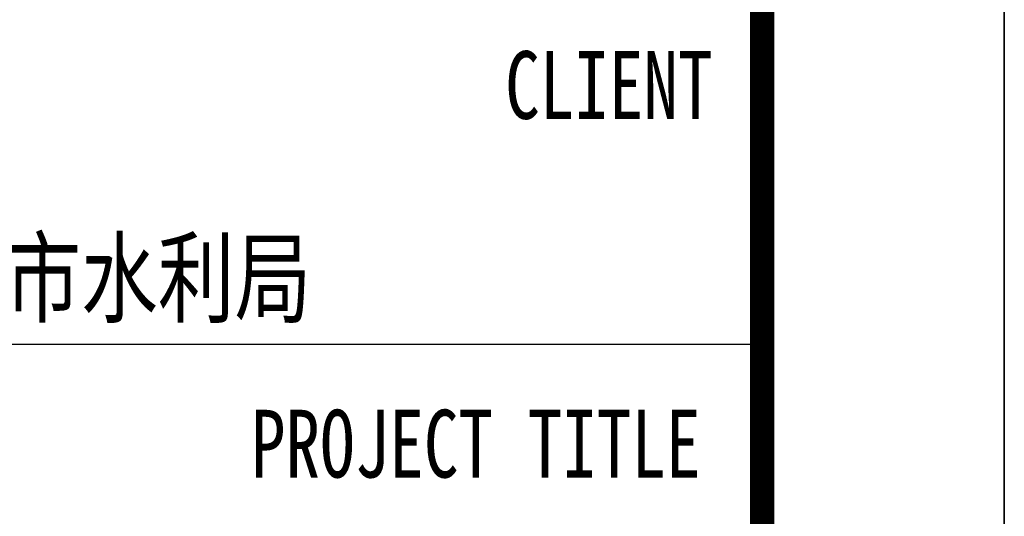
# Model space of a CAD drawing. Extents: x -302077 to 107904, y -9283 to 295706.
# Tile 146 of 256: x 12200 to 16267, y -794 to 1257. Entities that reach past the tile are written whole.
import ezdxf
from ezdxf.enums import TextEntityAlignment as Align

# ---------------------------------------------------------------- set-up
doc = ezdxf.new("R2010")
doc.units = 0
doc.header["$LTSCALE"] = 500
doc.header["$MEASUREMENT"] = 0
doc.layers.get('0').update_dxf_attribs({"linetype": 'CONTINUOUS'})
doc.layers.add('PUB_TITLE', color=4, linetype='CONTINUOUS')
doc.layers.add('TK', color=7, linetype='CONTINUOUS')
doc.styles.add('-宋体', font='txt', dxfattribs={"width": 0.8})
doc.styles.add('TKHZ1', font='txt', dxfattribs={"width": 0.8})

# ---------------------------------------------------------------- blocks, each defined once
blk = doc.blocks.new('wrtgtg')
at = {"color": 4}
blk.add_line((7804.3, -4841.2), (7804.3, 52558.8), dxfattribs=at)
at = {"layer": 'PUB_TITLE'}
for p, q in [((8804.3, 53558.8), (8804.3, -5841.2)), ((7804.3, -4841.2), (7804.3, 52558.8)), ((2204.3, 3358.8), (7804.3, 3358.8))]:
    blk.add_line(p, q, dxfattribs=at)
blk.add_lwpolyline([(-75295.7, -5841.2), (8804.3, -5841.2), (8804.3, 53558.8), (-75295.7, 53558.8)], close=True, dxfattribs=at)
at = {"layer": 'PUB_TITLE', "const_width": 100}
blk.add_lwpolyline([(-72795.7, -4841.2), (7804.3, -4841.2), (7804.3, 52558.8), (-72795.7, 52558.8)], close=True, dxfattribs=at)
at = {"layer": 'TK', "style": '-宋体', "width": 0.75}
for s, p in [('CLIENT', (6742.6, 4289.2, 0)), ('PROJECT TITLE', (5692.7, 2807.5, 0))]:
    blk.add_text(s, height=280, dxfattribs=at).set_placement(p)
at = {"layer": 'TK', "style": 'TKHZ1', "width": 0.8}
blk.add_text('新沂市水利局', height=304.92, dxfattribs=at).set_placement((4991, 3479.3), align=Align.CENTER)

msp = doc.modelspace()

# ---------------------------------------------------------------- block references
msp.add_blockref('wrtgtg', (7462.635, -3441.74))

doc.saveas('drawing.dxf')
